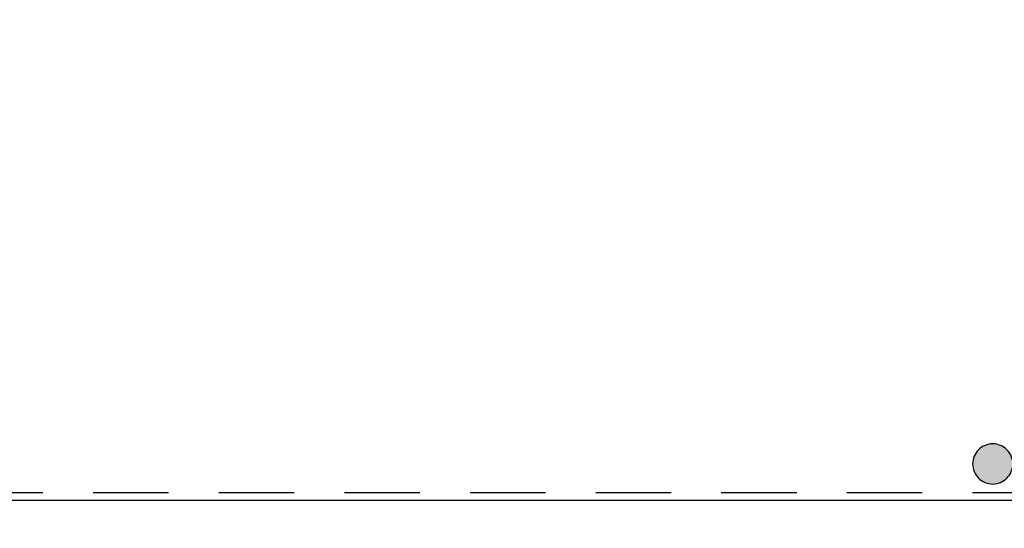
# Model space of a CAD drawing. Extents: x -24342 to 73038, y -9656 to 30949.
# Tile 35 of 118: x 2648 to 3628, y -1989 to -1483. Entities that reach past the tile are written whole.
import ezdxf

# ---------------------------------------------------------------- set-up
doc = ezdxf.new("R2010")
doc.units = 0
doc.linetypes.add('21.0032_xref_rdc_02_pro$0$Tirets petits', pattern=[125, 75, -50])
doc.linetypes.add('ACAD_ISO12W100', pattern=[21, 12, -3, 0, -3, 0, -3])
for name, color, linetype in [('0_XREF', 250, 'Continuous'), ('21.0032_xref_rdc_02_pro$0$08-01 2D Dessin général.2D', 251, 'Continuous'), ('21.0032_xref_rdc_02_pro$0$A-AREA-____-OTLN.Modèle IFC', 251, 'Continuous'), ('21.0032_xref_rdc_02_pro$0$S-COLS-____-OTLN.Modèle IFC', 251, 'Continuous')]:
    doc.layers.add(name, color=color, linetype=linetype)

# ---------------------------------------------------------------- blocks, each defined once
blk = doc.blocks.new('21.0032_xref_rdc_02_pro$0$Poteau_1_1', base_point=(36160, -19250))
at = {"layer": '21.0032_xref_rdc_02_pro$0$S-COLS-____-OTLN.Modèle IFC', "linetype": 'Continuous'}
blk.add_hatch(color=256, dxfattribs=at).paths.add_polyline_path([(35960, -19250, 0.414214), (36160, -19450, 0.414214), (36360, -19250, 0.414214), (36160, -19050, 0.414214)])
at = {"layer": '21.0032_xref_rdc_02_pro$0$S-COLS-____-OTLN.Modèle IFC', "linetype": 'Continuous', "flags": 128}
blk.add_lwpolyline([(35960, -19250, 0.414214), (36160, -19450, 0.414214), (36360, -19250, 0.414214), (36160, -19050, 0.414214)], format="xyb", close=True, dxfattribs=at)
blk = doc.blocks.new('21.0032_xref_rdc_02_pro')
at = {"layer": '21.0032_xref_rdc_02_pro$0$08-01 2D Dessin général.2D', "linetype": '21.0032_xref_rdc_02_pro$0$Tirets petits', "flags": 128}
blk.add_lwpolyline([(2396.27, -1891.53), (2089.55, -1891.53), (2089.55, -1953.45), (5606.37, -1953.45), (5606.37, -1891.53), (5167.42, -1891.53)], dxfattribs=at)
at = {"layer": '21.0032_xref_rdc_02_pro$0$A-AREA-____-OTLN.Modèle IFC', "linetype": 'Continuous', "flags": 128}
blk.add_lwpolyline([(6560.07, -1366.33, -0.157957), (6506.5, -1249), (6331.27, -1249, -0.214878), (6262.95, -1381.09), (6262.95, -1961.45), (1456.57, -1961.45), (1456.57, -1381.1, -0.215084), (1388.23, -1249), (1227.62, -1249, -0.214969), (1159.45, -1381.05), (1158.27, -1961.45), (647.45, -1961.45), (647.45, -2120.4), (3390, -2120), (3390, -2524), (3610, -2529.1), (3610, -2460), (4101.5, -2460), (4101.53, -2529.1), (4390, -2528.96), (4390, -2120), (8761.09, -2120)], format="xyb", dxfattribs=at)
at = {"layer": '21.0032_xref_rdc_02_pro$0$S-COLS-____-OTLN.Modèle IFC', "xscale": 0.1, "yscale": 0.1, "zscale": 0.1}
blk.add_blockref('21.0032_xref_rdc_02_pro$0$Poteau_1_1', (3616, -1925), dxfattribs=at)

msp = doc.modelspace()

# ---------------------------------------------------------------- block references
at = {"layer": '0_XREF', "linetype": 'ACAD_ISO12W100'}
msp.add_blockref('21.0032_xref_rdc_02_pro', (0, 0), dxfattribs=at)

doc.saveas('drawing.dxf')
